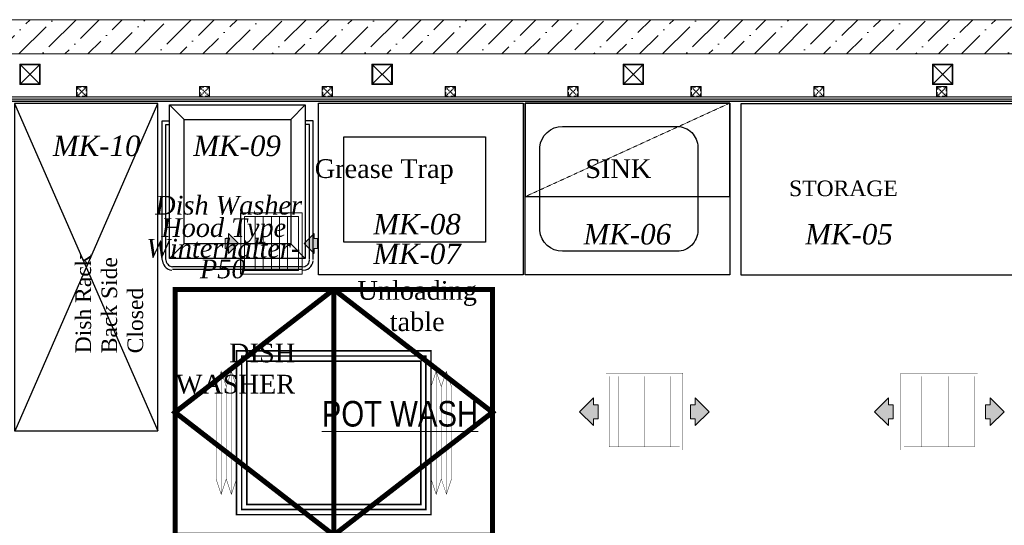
# Model space of a CAD drawing. Header units: millimetres. Extents: x -106827 to 92813, y -35754 to 7831.
# Tile 59 of 160: x -51737 to -46929, y -18122 to -15652. Entities that reach past the tile are written whole.
import ezdxf
from ezdxf.xclip import XClip

# ---------------------------------------------------------------- set-up
doc = ezdxf.new("R2010")
doc.units = ezdxf.units.MM
doc.header["$XCLIPFRAME"] = 2
for name, pattern in [('DASHED', [0.75, 0.5, -0.25]), ('General Arrangement Plan$1$.5', [2, 0.5, -0.5, 0.5, -0.5]), ('General Arrangement Plan$1$CORES & SETBACK$0$HIDDEN', [0.375, 0.25, -0.125]), ('General Arrangement Plan$1$DASHED', [0.75, 0.5, -0.25]), ('HIDDEN', [0.375, 0.25, -0.125])]:
    doc.linetypes.add(name, pattern=pattern)
for name, color, linetype, lineweight, true_color in [('2020 HVAC EX.GRILLE & OPENING', 7, 'Continuous', 15, 0xfa0000), ('General Arrangement Plan$1$MH- (Structural Elements)Strc-4', 7, 'Continuous', 0, 0xb85b00), ('General Arrangement Plan$1$MS', 7, 'Continuous', 0, 0x3c5977)]:
    doc.layers.add(name, color=color, linetype=linetype, lineweight=lineweight, true_color=true_color)
for name, color, linetype, lineweight in [('2020 HVAC EXHAUST AIR DUCT-IN KITCHEN', 1, 'DASHED', 25), ('2020 HVAC FRESH AIR DUCT', 150, 'Continuous', 25), ('2020 HVAC FRESH AIR GRILLE', 150, 'Continuous', 15), ('2020 HVAC TRAP DOOR', 155, 'HIDDEN', 15), ('General Arrangement Plan$0$TEXT', 7, 'Continuous', 5), ('General Arrangement Plan$1$MEI- EXISTING WALLS', 1, 'Continuous', 15), ('General Arrangement Plan$1$PLASTER', 252, 'Continuous', 13), ('General Arrangement Plan$1$TILES', 104, 'Continuous', 9), ('General Arrangement Plan$1$TXT', 6, 'Continuous', 20), ('General Arrangement Plan$1$Wall Hatch', 8, 'Continuous', 0)]:
    doc.layers.add(name, color=color, linetype=linetype, lineweight=lineweight)
for name, color, linetype in [('General Arrangement Plan$1$Equipment', 5, 'Continuous'), ('General Arrangement Plan$1$Equipment Name', 7, 'Continuous'), ('IFF-35 HEAVY', 100, 'Continuous')]:
    doc.layers.add(name, color=color, linetype=linetype)
doc.styles.add('General Arrangement Plan$1$Standard', font='ARIALN.TTF')
doc.styles.add('General Arrangement Plan$1$style12', font='BOOKOSI.TTF')

# ---------------------------------------------------------------- blocks, each defined once
blk = doc.blocks.new('General Arrangement Plan$1$A$C0642dd72')
at = {"layer": 'General Arrangement Plan$1$MS', "ltscale": 10}
for p, q in [((4260.4, 12709.7), (4360.4, 12809.7)), ((4360.4, 12709.7), (4260.4, 12809.7)), ((5980.3, 12709.7), (6080.3, 12809.7)), ((6080.3, 12709.7), (5980.3, 12809.7)), ((7206.8, 12709.7), (7306.8, 12809.7)), ((7306.8, 12709.7), (7206.8, 12809.7)), ((8717.5, 12709.7), (8817.5, 12809.7)), ((8817.5, 12709.7), (8717.5, 12809.7))]:
    blk.add_line(p, q, dxfattribs=at)
for points in [[(4260.4, 12709.7), (4360.4, 12709.7), (4360.4, 12809.7), (4260.4, 12809.7)], [(4264.4, 12713.7), (4356.4, 12713.7), (4356.4, 12805.7), (4264.4, 12805.7)], [(5980.3, 12709.7), (6080.3, 12709.7), (6080.3, 12809.7), (5980.3, 12809.7)], [(5984.3, 12713.7), (6076.3, 12713.7), (6076.3, 12805.7), (5984.3, 12805.7)], [(7206.8, 12709.7), (7306.8, 12709.7), (7306.8, 12809.7), (7206.8, 12809.7)], [(7210.8, 12713.7), (7302.8, 12713.7), (7302.8, 12805.7), (7210.8, 12805.7)], [(8717.5, 12709.7), (8817.5, 12709.7), (8817.5, 12809.7), (8717.5, 12809.7)], [(8721.5, 12713.7), (8813.5, 12713.7), (8813.5, 12805.7), (8721.5, 12805.7)]]:
    blk.add_lwpolyline(points, close=True, dxfattribs=at)
blk = doc.blocks.new('*U201')
at = {"layer": 'General Arrangement Plan$1$TILES'}
h = blk.add_hatch(dxfattribs=at)
h.set_pattern_fill('ZIGZAG', color=256, scale=50, angle=45)
h.set_pattern_definition([(45, (0, 0), (1e-12, 8.838834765), [6.25, -6.25]), (135, (4.4194, 4.4194), (-8.838834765, 1e-12), [6.25, -6.25])])
h.paths.add_polyline_path([(100018.5, -854001.2), (100018.5, -853991.2), (91188.8, -853991.2), (91188.8, -854001.2)])
blk.add_lwpolyline([(100018.5, -854001.2), (100018.5, -853991.2), (91188.8, -853991.2), (91188.8, -854001.2)], close=True, dxfattribs=at)
blk = doc.blocks.new('*U202')
at = {"layer": 'General Arrangement Plan$1$PLASTER'}
h = blk.add_hatch(dxfattribs=at)
h.set_pattern_fill('AR-SAND', color=256, scale=5, angle=90)
h.set_pattern_definition([(172.5, (-726867.071, -969433.78), (-6.58963561, -7.03506592), [0, -7.6, 0, -8.5, 0, -8.125]), (142.5, (-726867.071, -969433.78), (-16.23489865, -3.72068755), [0, -4.1, 0, -6.85, 0, -2.625]), (102.5, (-726862.722, -969438.128), (-11.030161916, 10.990146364), [0, -2.5, 0, -9, 0, -11.75]), (92.5, (-726862.722, -969438.128), (-13.73131425, 7.52521082), [0, -1.25, 0, -5.9, 0, -6.75])])
h.paths.add_polyline_path([(120539.6, -848202.3), (120539.6, -848190.3), (111689.8, -848190.3), (111689.8, -848202.3)])
blk.add_lwpolyline([(120539.6, -848202.3), (120539.6, -848190.3), (111689.8, -848190.3), (111689.8, -848202.3)], close=True, dxfattribs=at)
blk = doc.blocks.new('General Arrangement Plan$1$A$C25013FFA')
at = {"layer": 'General Arrangement Plan$1$MS', "linetype": 'General Arrangement Plan$1$CORES & SETBACK$0$HIDDEN', "ltscale": 25}
for p, q in [((-9, 60), (35, 16)), ((35, 60), (-9, 16))]:
    blk.add_line(p, q, dxfattribs=at)
at = {"layer": 'General Arrangement Plan$1$MS', "ltscale": 25}
blk.add_lwpolyline([(-12, 13), (38, 13), (38, 63), (-12, 63)], close=True, dxfattribs=at)
blk.add_lwpolyline([(-12, 13), (38, 13), (38, 63), (-12, 63)], close=True, dxfattribs=at)
at = {"layer": 'General Arrangement Plan$1$MS', "linetype": 'General Arrangement Plan$1$.5', "ltscale": 25}
blk.add_lwpolyline([(-9, 16), (35, 16), (35, 60), (-9, 60)], close=True, dxfattribs=at)
blk = doc.blocks.new('General Arrangement Plan$0$A$C49c51ee7')
at = {"layer": 'General Arrangement Plan$1$Equipment'}
for points in [[(1.4, 771.2), (0, 762.3)], [(5.9, 781.6), (1.4, 771.2)], [(11.9, 789), (5.9, 781.6)], [(17.7, 796.4), (11.9, 789)], [(26.7, 802.4), (17.7, 796.4)], [(20.8, 772.7), (19.3, 766.7)], [(25.2, 778.6), (20.8, 772.7)], [(29.7, 783), (25.2, 778.6)], [(35.6, 805.3), (26.7, 802.4)], [(35.6, 786.1), (29.7, 783)], [(51.9, 808.3), (35.6, 805.3)], [(41.5, 789), (35.6, 786.1)], [(51.9, 790.5), (41.5, 789)], [(56.3, 803.8), (686.7, 803.8)], [(56.3, 790.5), (686.7, 790.5)], [(694.1, 789), (688.1, 790.5)], [(700, 805.3), (689.6, 808.3)], [(701.5, 786.1), (694.1, 789)], [(708.9, 802.4), (700, 805.3)], [(705.9, 783), (701.5, 786.1)], [(710.4, 778.6), (705.9, 783)], [(717.8, 796.4), (708.9, 802.4)], [(714.9, 772.7), (710.4, 778.6)], [(717.8, 766.7), (714.9, 772.7)], [(725.2, 789), (717.8, 796.4)], [(729.7, 781.6), (725.2, 789)], [(734.1, 771.2), (729.7, 781.6)], [(737.1, 756.4), (734.1, 771.2)], [(0, 754.9), (0, 78.6)], [(19.3, 766.7), (17.7, 759.3)], [(17.7, 754.9), (17.7, 96.4)], [(38.5, 750.4), (701.5, 750.4)], [(701.5, 750.4), (701.5, 0), (38.5, 0), (38.5, 750.4)], [(109.7, 679.3), (38.5, 750.4)], [(630.3, 679.3), (701.5, 750.4)], [(719.3, 756.4), (717.8, 766.7)], [(719.3, 754.9), (719.3, 96.4)], [(737.1, 754.9), (737.1, 78.6)], [(109.7, 679.3), (630.3, 679.3)], [(109.7, 71.2), (109.7, 679.3)], [(630.3, 679.3), (630.3, 71.2)], [(17.7, 96.4), (38.5, 96.4)], [(719.3, 96.4), (701.5, 96.4)], [(0, 78.6), (38.5, 78.6)], [(109.7, 71.2), (38.5, 0)], [(630.3, 71.2), (109.7, 71.2)], [(630.3, 71.2), (701.5, 0)], [(737.1, 78.6), (701.5, 78.6)]]:
    blk.add_lwpolyline(points, dxfattribs=at)
blk = doc.blocks.new('General Arrangement Plan')
at = {"layer": 'General Arrangement Plan$1$Wall Hatch', "true_color": 0xc7c8ca}
h = blk.add_hatch(dxfattribs=at)
h.set_pattern_fill('ANSI36', color=9, scale=25)
h.paths.add_polyline_path([(3100.4, 14050.1), (9916.9, 14050.1), (9916.9, 13882.8), (3100.4, 13882.8)])
at = {"layer": 'General Arrangement Plan$1$Equipment'}
for p, q in [((4435.7, 13641.3), (5135.5, 12041.9)), ((4438.2, 12041.9), (5135.5, 13641.3))]:
    blk.add_line(p, q, dxfattribs=at)
at = {"layer": 'General Arrangement Plan$1$Equipment', "linetype": 'General Arrangement Plan$1$DASHED', "lineweight": 0, "ltscale": 0.2}
blk.add_line((6929.8, 13185.8), (7929.4, 13643), dxfattribs=at)
at = {"layer": 'General Arrangement Plan$1$Equipment'}
for points in [[(5135.5, 12041.9), (5135.5, 13641.3), (4435.7, 13641.3), (4435.7, 12041.9)], [(5919.5, 13643), (6919.7, 13643), (6919.7, 12804.8), (5919.5, 12804.8)], [(6929.8, 13643), (7929.4, 13643), (7929.4, 12804.8), (6929.8, 12804.8)], [(7982.4, 12804.8), (9482.3, 12804.8), (9482.3, 13639), (7982.4, 13639)]]:
    blk.add_lwpolyline(points, close=True, dxfattribs=at)
at = {"layer": 'General Arrangement Plan$1$Equipment', "ltscale": 0.2}
blk.add_lwpolyline([(6929.8, 13185.8), (7929.4, 13185.8), (7929.4, 13643), (6929.8, 13643)], close=True, dxfattribs=at)
at = {"layer": 'General Arrangement Plan$1$Equipment'}
blk.add_lwpolyline([(7112.1, 13528.7), (7670.8, 13528.7, -0.414214), (7772.4, 13427), (7772.4, 13020.7, -0.414214), (7670.8, 12919.1), (7112.1, 12919.1, -0.396299), (7001.4, 13020.7), (7001.4, 13427, -0.396299)], format="xyb", close=True, dxfattribs=at)
at = {"layer": 'General Arrangement Plan$1$Equipment', "ltscale": 0.7}
blk.add_lwpolyline([(6736.4, 13477.6), (6736.4, 12964), (6044.5, 12964), (6044.5, 13477.6)], close=True, dxfattribs=at)
at = {"layer": 'General Arrangement Plan$1$MEI- EXISTING WALLS', "color": 18, "true_color": 0x000000}
blk.add_lwpolyline([(9916.9, 14050.2), (3094.3, 14050.1), (3094.3, 13882.8), (9916.9, 13882.8), (9916.9, 14050.2)], dxfattribs=at)
at = {"layer": 'General Arrangement Plan$1$MH- (Structural Elements)Strc-4'}
blk.add_lwpolyline([(3100.4, 14050.1), (9916.9, 14050.1), (9916.9, 13882.8), (3100.4, 13882.8)], close=True, dxfattribs=at)
at = {"color": 7, "rotation": 180}
blk.add_blockref('General Arrangement Plan$0$A$C49c51ee7', (5894.3, 13634.3), dxfattribs=at)
at = {"layer": 'General Arrangement Plan$1$MS', "ltscale": 10}
blk.add_blockref('General Arrangement Plan$1$A$C0642dd72', (200.7, 1023.9), dxfattribs=at)
at = {"layer": 'General Arrangement Plan$1$MS', "ltscale": 25, "rotation": 180}
for p in [(4776.6, 13736.6), (5376.6, 13736.6), (5976.6, 13736.6), (6576.6, 13736.6), (7176.6, 13736.6), (7776.6, 13736.6), (8376.6, 13736.6), (8976.6, 13736.6)]:
    blk.add_blockref('General Arrangement Plan$1$A$C25013FFA', p, dxfattribs=at)
at = {"layer": 'General Arrangement Plan$1$PLASTER', "xscale": -1, "rotation": 180}
blk.add_blockref('*U202', (-107289.1, -834528.7), dxfattribs=at)
at = {"layer": 'General Arrangement Plan$1$TILES'}
blk.add_blockref('*U201', (-86778, 867652.9), dxfattribs=at)
at = {"layer": 'General Arrangement Plan$0$TEXT', "color": 1, "char_height": 100, "width": 54.555, "attachment_point": 7, "style": 'General Arrangement Plan$1$Standard'}
for s, insert in [('{\\fTimes New Roman|b0|i1|c0|p18;MK-10}', (4622.8, 13382.8)), ('{\\fTimes New Roman|b0|i1|c0|p18;MK-09}', (5308.6, 13382.8)), ('{\\fTimes New Roman|b0|i1|c0|p18;MK-08}', (6187.2, 12999.7)), ('{\\fTimes New Roman|b0|i1|c0|p18;MK-06}', (7214.2, 12950.7)), ('{\\fTimes New Roman|b0|i1|c0|p18;MK-07}', (6187.2, 12855.1))]:
    blk.add_mtext(s, dxfattribs=dict(at, insert=insert))
at = {"layer": 'General Arrangement Plan$0$TEXT', "color": 1, "insert": (8296.8, 12950.7), "char_height": 100, "attachment_point": 7, "style": 'General Arrangement Plan$1$Standard'}
blk.add_mtext('{\\fTimes New Roman|b0|i1|c0|p18;MK-05}', dxfattribs=at)
at = {"layer": 'General Arrangement Plan$1$Equipment Name', "color": 0, "attachment_point": 3, "style": 'General Arrangement Plan$1$style12'}
for s, insert, char_height, width in [('Grease Trap', (6580.6, 13368.6), 91.44, 694.851), ('SINK', (7545.4, 13368.6), 91.44, 694.851), ('STORAGE', (8748.9, 13264.5), 76.2, 665.805), ('{\\fTimes New Roman|b0|i1|c0|p18;Dish Washer}', (5840.1, 13189.8), 91.44, 694.851), ('{\\fTimes New Roman|b0|i1|c0|p18;Hood Type}', (5762.2, 13080.5), 91.44, 694.851), ('{\\fTimes New Roman|b0|i1|c0|p18;Winterhalter-}', (5831.7, 12979.6), 91.44, 694.851), ('{\\fTimes New Roman|b0|i1|c0|p18;P50}', (5563.8, 12878.7), 91.44, 694.851), ('\\pxqc;Unloading table', (6749.7, 12773.5), 91.44, 694.851), ('DISH\\PWASHER', (5806.2, 12468.2), 91.44, 680.851)]:
    blk.add_mtext(s, dxfattribs=dict(at, insert=insert, char_height=char_height, width=width))
at = {"layer": 'General Arrangement Plan$1$Equipment Name', "color": 0, "insert": (4733.4, 12420.8), "char_height": 76.2, "width": 657.861, "attachment_point": 1, "rotation": 90, "style": 'General Arrangement Plan$1$style12'}
blk.add_mtext('\\pxql;Dish Rack\\PBack Side Closed', dxfattribs=at)
at = {"layer": 'General Arrangement Plan$1$TXT', "insert": (6318.1, 12124.7), "char_height": 125, "width": 2265.161, "attachment_point": 5, "style": 'General Arrangement Plan$1$Standard'}
blk.add_mtext('{\\LPOT WASH}', dxfattribs=at)
blk = doc.blocks.new('A$C133A045D')
at = {"layer": '2020 HVAC EX.GRILLE & OPENING'}
for points in [[(65.8, 152.4), (16.6, 201.3), (16.6, 177), (0, 177), (0, 152.4), (0, 127.9), (16.6, 127.9), (16.6, 103.5)], [(392.1, 152.4), (441.3, 201.3), (441.3, 177), (457.9, 177), (457.9, 152.4), (457.9, 127.9), (441.3, 127.9), (441.3, 103.5)]]:
    blk.add_hatch(color=8, dxfattribs=at).paths.add_polyline_path(points)
at = {"layer": '2020 HVAC EX.GRILLE & OPENING', "color": 9}
for p, q in [((148.5, 18.2), (148.5, 286.6)), ((188.7, 18.2), (188.7, 286.6)), ((229, 18.2), (229, 286.6)), ((269.2, 18.2), (269.2, 286.6)), ((309.5, 18.2), (309.5, 286.6))]:
    blk.add_line(p, q, dxfattribs=at)
at = {"layer": '2020 HVAC EX.GRILLE & OPENING'}
for p, q in [((16.6, 177), (16.6, 201.3)), ((16.6, 201.3), (65.8, 152.4)), ((441.3, 201.3), (392.1, 152.4)), ((441.3, 177), (441.3, 201.3)), ((0, 152.4), (0, 177)), ((0, 177), (16.6, 177)), ((0, 152.4), (0, 127.9)), ((16.6, 103.5), (65.8, 152.4)), ((441.3, 103.5), (392.1, 152.4)), ((457.9, 177), (441.3, 177)), ((457.9, 152.4), (457.9, 177)), ((457.9, 152.4), (457.9, 127.9)), ((0, 127.9), (16.6, 127.9)), ((16.6, 127.9), (16.6, 103.5)), ((457.9, 127.9), (441.3, 127.9)), ((441.3, 127.9), (441.3, 103.5))]:
    blk.add_line(p, q, dxfattribs=at)
for points in [[(381.4, 304.9), (76.5, 304.9), (76.5, 0), (381.4, 0)], [(363.2, 286.6), (94.8, 286.6), (94.8, 18.2), (363.2, 18.2)]]:
    blk.add_lwpolyline(points, close=True, dxfattribs=at)
blk = doc.blocks.new('A$C6DA67857')
at = {"layer": '2020 HVAC FRESH AIR GRILLE'}
for points in [[(300.1, 759.7), (245.6, 704.8), (272.7, 704.8), (272.7, 686.3), (300.1, 686.3), (327.5, 686.3), (327.5, 704.8), (354.6, 704.8)], [(300.1, 252.9), (245.6, 307.8), (272.7, 307.8), (272.7, 326.3), (300.1, 326.3), (327.5, 326.3), (327.5, 307.8), (354.6, 307.8)]]:
    blk.add_hatch(color=8, dxfattribs=at).paths.add_polyline_path(points)
for p, q in [((245.6, 704.8), (300.1, 759.7)), ((354.6, 704.8), (300.1, 759.7)), ((272.7, 704.8), (245.6, 704.8)), ((272.7, 686.3), (272.7, 704.8)), ((327.5, 686.3), (327.5, 704.8)), ((327.5, 704.8), (354.6, 704.8)), ((300.1, 686.3), (272.7, 686.3)), ((300.1, 686.3), (327.5, 686.3)), ((272.7, 307.8), (245.6, 307.8)), ((245.6, 307.8), (300.1, 252.9)), ((300.1, 326.3), (272.7, 326.3)), ((272.7, 326.3), (272.7, 307.8)), ((300.1, 326.3), (327.5, 326.3)), ((354.6, 307.8), (300.1, 252.9)), ((327.5, 326.3), (327.5, 307.8)), ((327.5, 307.8), (354.6, 307.8))]:
    blk.add_line(p, q, dxfattribs=at)
at = {"layer": '2020 HVAC FRESH AIR GRILLE', "const_width": 0.458}
for points in [[(150.5, 656.4), (150.5, 356.2), (450.7, 356.2), (450.7, 656.4)], [(163, 643.9), (163, 368.7), (438.2, 368.7), (438.2, 643.9)]]:
    blk.add_lwpolyline(points, close=True, dxfattribs=at)
at = {"layer": '2020 HVAC FRESH AIR GRILLE', "color": 8, "const_width": 0.458}
for points in [[(163, 608.8), (438.2, 608.8)], [(163, 574.4), (438.2, 574.4)], [(163, 540.1), (438.2, 540.1)], [(163, 505.8), (438.2, 505.8)], [(163, 471.4), (438.2, 471.4)], [(163, 437.1), (438.2, 437.1)], [(163, 402.8), (438.2, 402.8)]]:
    blk.add_lwpolyline(points, dxfattribs=at)

msp = doc.modelspace()

# ---------------------------------------------------------------- linework, layer by layer
at = {"layer": 'IFF-35 HEAVY', "ltscale": 100}
msp.add_lwpolyline([(-43584.3, -23746.4), (-43584.3, -18169.9), (-51788.8, -18169.9), (-51787.4, -16050.8), (-42957.7, -16050.8), (-42957.7, -16963.9), (-41619.2, -16963.9, -0.414214), (-41617.2, -16965.9), (-41617.2, -23746.4), (-43584.3, -23746.4)], format="xyb", dxfattribs=at)

# ---------------------------------------------------------------- next in the draw order: block references
at = {"color": 7}
ref = msp.add_blockref('General Arrangement Plan', (-56198.2, -29702.5), dxfattribs=at)
XClip(ref).set_block_clipping_path([(48.7190010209, -107.5186207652), (15251.6043912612, 15253.5715002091)])

# ---------------------------------------------------------------- next in the draw order: linework, layer by layer
at = {"layer": '2020 HVAC EXHAUST AIR DUCT-IN KITCHEN', "ltscale": 250}
msp.add_line((-50658, -16895.5), (-50658, -16595.3), dxfattribs=at)
at = {"layer": '2020 HVAC FRESH AIR DUCT', "color": 1, "linetype": 'Continuous', "ltscale": 4, "const_width": 7.5}
for points in [[(-49728.3, -18069.9), (-50678.3, -18069.9), (-50678.3, -17269.9), (-49728.3, -17269.9)], [(-49778.3, -18019.9), (-50628.3, -18019.9), (-50628.3, -17319.9), (-49778.3, -17319.9)]]:
    msp.add_lwpolyline(points, close=True, dxfattribs=at)
at = {"layer": '2020 HVAC FRESH AIR DUCT', "color": 7, "linetype": 'Continuous', "ltscale": 4, "const_width": 7.5}
msp.add_lwpolyline([(-49753.3, -18044.9), (-50653.3, -18044.9), (-50653.3, -17294.9), (-49753.3, -17294.9)], close=True, dxfattribs=at)
at = {"layer": '2020 HVAC FRESH AIR DUCT', "color": 8, "linetype": 'Continuous', "ltscale": 4, "const_width": 2}
for points in [[(-50778.3, -17444.9), (-50753.3, -17369.9), (-50728.3, -17444.9), (-50728.3, -17895), (-50753.3, -17970), (-50778.3, -17895)], [(-50678.3, -17444.9), (-50703.3, -17369.9), (-50728.3, -17444.9), (-50728.3, -17895), (-50703.3, -17970), (-50678.3, -17895)], [(-49728.3, -17444.9), (-49703.3, -17369.9), (-49678.3, -17444.9), (-49678.3, -17895), (-49703.3, -17970), (-49728.3, -17895)], [(-49628.3, -17444.9), (-49653.3, -17369.9), (-49678.3, -17444.9), (-49678.3, -17895), (-49653.3, -17970), (-49628.3, -17895)]]:
    msp.add_lwpolyline(points, close=True, dxfattribs=at)
for points in [[(-50753.3, -17970), (-50753.3, -17369.9)], [(-50703.3, -17970), (-50703.3, -17369.9)], [(-49703.3, -17970), (-49703.3, -17369.9)], [(-49653.3, -17970), (-49653.3, -17369.9)]]:
    msp.add_lwpolyline(points, dxfattribs=at)
at = {"layer": '2020 HVAC TRAP DOOR', "ltscale": 150, "const_width": 25}
for points in [[(-50203.3, -16969.9), (-50978.3, -17569.9), (-50203.3, -18169.9)], [(-50203.3, -16969.9), (-50203.3, -18169.9)], [(-50203.3, -16969.9), (-49428.3, -17569.9), (-50203.3, -18169.9)]]:
    msp.add_lwpolyline(points, dxfattribs=at)
msp.add_lwpolyline([(-50978.3, -18169.9), (-49428.3, -18169.9), (-49428.3, -16969.9), (-50978.3, -16969.9)], close=True, dxfattribs=at)

# ---------------------------------------------------------------- next in the draw order: block references
at = {"layer": '2020 HVAC EX.GRILLE & OPENING', "ltscale": 15, "xscale": 0.9848120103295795, "yscale": 0.9848120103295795, "zscale": 0.9848120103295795, "rotation": 180}
msp.add_blockref('A$C133A045D', (-50282.4, -16595.3), dxfattribs=at)
at = {"layer": '2020 HVAC FRESH AIR GRILLE', "xscale": 1.250332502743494, "yscale": 1.250332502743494, "zscale": 1.250332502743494, "rotation": 89.99999999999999}
for p in [(-48053.5, -17942.2), (-46613.5, -17942.2)]:
    msp.add_blockref('A$C6DA67857', p, dxfattribs=at)

doc.saveas('drawing.dxf')
